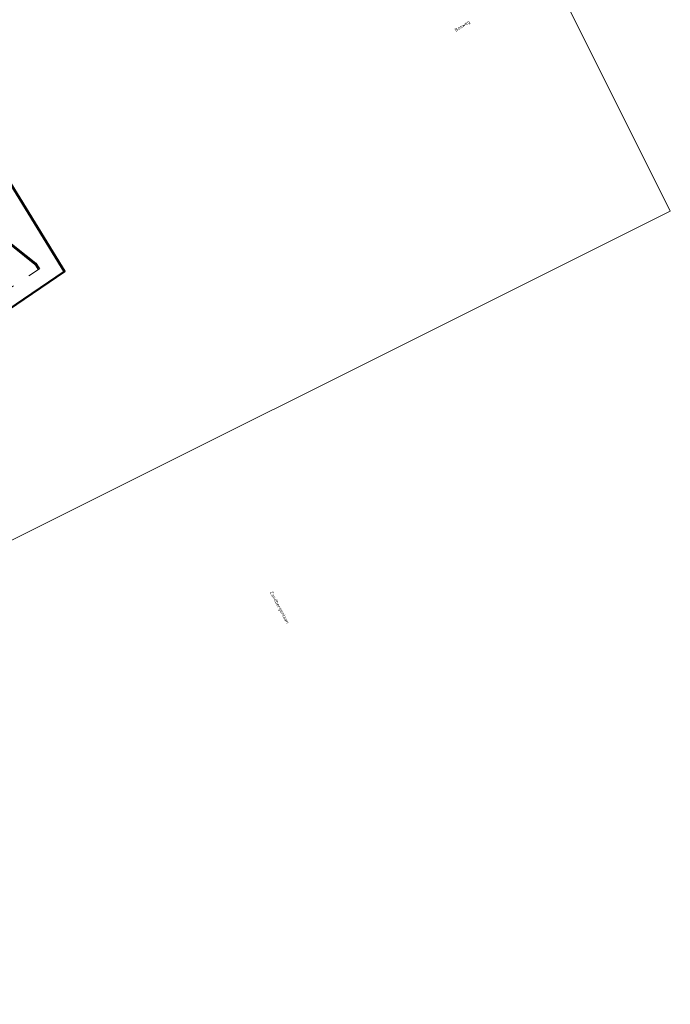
# Model space of a CAD drawing. Header units: metres. Extents: x 155090 to 155764, y 461362 to 461866.
# Tile 6 of 31: x 155367 to 155438, y 461397 to 461504. Entities that reach past the tile are written whole.
import ezdxf
from ezdxf.enums import TextEntityAlignment as Align

# ---------------------------------------------------------------- set-up
doc = ezdxf.new("R2018")
doc.units = ezdxf.units.M
doc.linetypes.add('ZZ-HIDDEN-SO', pattern=[4, 2, -2])
for name, color, linetype, lineweight in [('B-WE-OG-TOPOGRAFIE-T18', 10, 'Continuous', 18), ('N-WE-KG-GRENS_WERK-GD', 7, 'XX-WERKGRENS', 50), ('N-WE-VH-KANTOPSLUITING-T18', 10, 'Continuous', 18), ('V-WE-VH-KANTOPSLUITING_TROTTOIRBAND_130X150-G', 210, 'V-VH-TROTTOIRBAND-SO', 25), ('V-WE-VH-KANTOPSLUITING_VOORKANTBAND-G', 50, 'Continuous', 25), ('V-WE-VH-MATERIAALGRENS-G', 7, 'ZZ-HIDDEN-SO', 18), ('V-WE-VH-VERHARDING_TEGEL-S-200', 7, 'Continuous', 25)]:
    doc.layers.add(name, color=color, linetype=linetype, lineweight=lineweight)
doc.layers.add('X-XX-AL-HULPLIJN', color=4, linetype='Continuous', lineweight=18, plot=False)
doc.styles.add('NLCS-ISO-M200-T18', font='NLCS-ISO.ttf', dxfattribs={"height": 0.36})
doc.linetypes.add('V-VH-TROTTOIRBAND-SO', pattern='A,2.5,[24,NLCS.SHX,S=1,R=0,X=0,Y=0],2.5,-2,2,-2,2,-2', length=15)
doc.linetypes.add('XX-WERKGRENS', pattern='A,0,[137,NLCS.SHX,S=0.5,R=0,X=0,Y=0],-30', length=30)

# ---------------------------------------------------------------- blocks, each defined once
blk = doc.blocks.new('*U55')
at = {"lineweight": 30, "flags": 106}
blk.add_attdef('OB', text='', height=0.36, dxfattribs=at).set_placement((0, 0.1), align=Align.BOTTOM_CENTER)
blk = doc.blocks.new('*U66')
at = {"layer": 'N-WE-VH-KANTOPSLUITING-T18'}
ref = blk.add_blockref('*U55', (0.5, -0.56), dxfattribs=at)
lines = blk.add_mtext('OB6', dxfattribs={"layer": '0', "insert": (0.5, -0.46), "char_height": 2.5, "attachment_point": 1, "bg_fill": 3, "box_fill_scale": 1, "bg_fill_color": 256, "bg_fill_transparency": 0})
ref.add_attrib('OB', '', (0.5, -0.46), dxfattribs={"flags": 64}).embed_mtext(lines)
blk = doc.blocks.new('*U67')
at = {"layer": 'V-WE-VH-VERHARDING_TEGEL-S-200', "color": 0, "linetype": 'ByBlock', "lineweight": -2, "transparency": 16777216}
for p, rotation in [((155399.81, 461522.49), 344.8994947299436), ((155375.62, 461517.06), 28.04909183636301), ((155352.28, 461504.52), 27.71432850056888)]:
    blk.add_blockref('*U66', p, dxfattribs=dict(at, rotation=rotation))

msp = doc.modelspace()

# ---------------------------------------------------------------- linework, layer by layer
at = {"layer": 'N-WE-KG-GRENS_WERK-GD', "ltscale": 0.02, "flags": 128}
msp.add_lwpolyline([(155105.01, 461659.87), (155118.81, 461635.52), (155126.89, 461638.05), (155124.29, 461649.19), (155170.61, 461666.77), (155218.13, 461583.83), (155167.8, 461559.69), (155178.51, 461538.25), (155186.42, 461542.21), (155185.21, 461545.69), (155228.76, 461565.98), (155303.13, 461423.79), (155319.31, 461445.61), (155305.71, 461469.49), (155347.89, 461488.92), (155355.63, 461465.68), (155372.34, 461477.04), (155355.37, 461504.6), (155385.67, 461521.11), (155404.45, 461519.03), (155405.46, 461528.16), (155392.38, 461531.3), (155360.11, 461595.5), (155330.67, 461580.4), (155309.9, 461612.46), (155357.62, 461640.59), (155359.91, 461638.04), (155362.19, 461639.17), (155351.69, 461656.03), (155304.03, 461629.41), (155269.22, 461682.73), (155257.66, 461700.44), (155310.66, 461717.02), (155299.75, 461735.64), (155212.09, 461702.13), (155199.97, 461719.4), (155183.63, 461710.92), (155193.21, 461696.54)], close=True, dxfattribs=at)
at = {"layer": 'V-WE-VH-KANTOPSLUITING_TROTTOIRBAND_130X150-G', "ltscale": 0.2}
msp.add_lwpolyline([(155352.41, 461504.59), (155358.66, 461492.68), (155363.86, 461483.04), (155364.95, 461481.37), (155365.96, 461480.55), (155366.94, 461479.76), (155369.2, 461477.95), (155369.53, 461477.42), (155369.6, 461477.32)], dxfattribs=at)
at = {"layer": 'V-WE-VH-KANTOPSLUITING_VOORKANTBAND-G', "ltscale": 0.2, "flags": 128}
msp.add_lwpolyline([(155352.25, 461504.57), (155358.53, 461492.61), (155363.74, 461482.96), (155364.84, 461481.27), (155365.86, 461480.43), (155366.84, 461479.65), (155369.09, 461477.85), (155369.41, 461477.33), (155369.48, 461477.23)], dxfattribs=at)
at = {"layer": 'V-WE-VH-MATERIAALGRENS-G', "flags": 128}
msp.add_lwpolyline([(155361.77, 461472.18), (155369.6, 461477.32)], dxfattribs=at)
at = {"layer": 'X-XX-AL-HULPLIJN'}
msp.add_lwpolyline([(155438.15, 461483.59), (155364.82, 461630.35), (155192.29, 461544.14), (155265.62, 461397.38)], close=True, dxfattribs=at)

# ---------------------------------------------------------------- block references
at = {"layer": 'V-WE-VH-VERHARDING_TEGEL-S-200'}
msp.add_blockref('*U67', (0, 0), dxfattribs=at)

# ---------------------------------------------------------------- texts
at = {"layer": 'B-WE-OG-TOPOGRAFIE-T18', "style": 'NLCS-ISO-M200-T18'}
for s, rotation, p in [('Bosweg', 33.2, (155415.57, 461503.7)), ('Zandbergenlaan', 298.2, (155395.65, 461440.51))]:
    msp.add_text(s, height=0.36, rotation=rotation, dxfattribs=at).set_placement(p, align=Align.MIDDLE)

doc.saveas('drawing.dxf')
